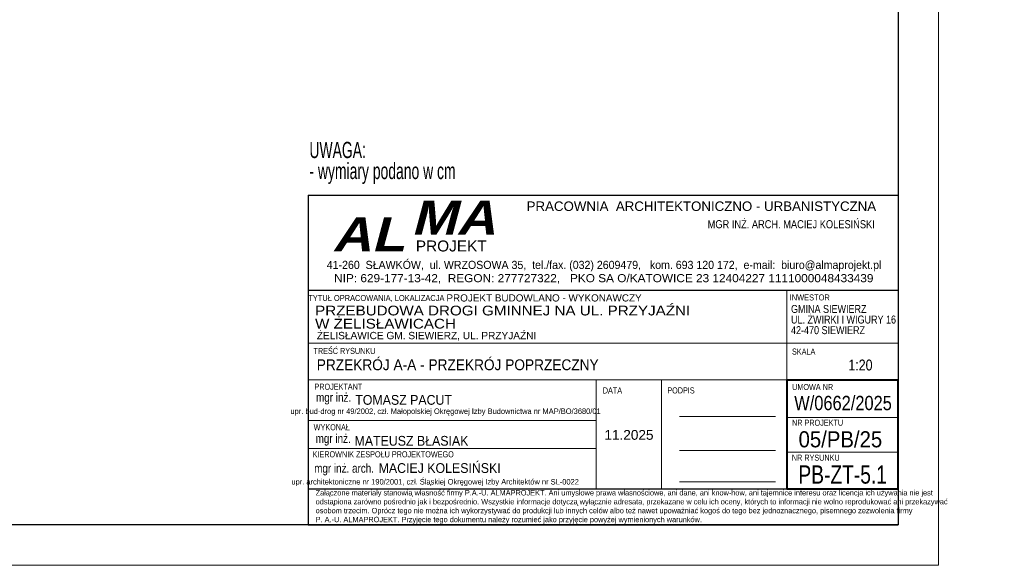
# Model space of a CAD drawing. Header units: centimetres. Extents: x 18523 to 20440, y 3406 to 4072.
# Tile 5 of 14: x 18909 to 19395, y 3408 to 3677. Entities that reach past the tile are written whole.
import ezdxf
from ezdxf.enums import TextEntityAlignment as Align

# ---------------------------------------------------------------- set-up
doc = ezdxf.new("R2010")
doc.units = ezdxf.units.CM
doc.header["$MEASUREMENT"] = 0
doc.linetypes.add('DGN_STYLE_2', pattern=[287.68879, 172.613274, -115.075516])
for name, color, linetype, lineweight in [('ARANŻACJA', 7, 'Continuous', 0), ('Level 26', 7, 'Continuous', 0), ('LEVEL_63', 7, 'Continuous', 0), ('opisy schodów', 7, 'Continuous', 0), ('Warstwa 19', 7, 'Continuous', 0), ('Warstwa 20', 7, 'Continuous', 0), ('Warstwa 61', 7, 'Continuous', 0), ('WYMIAROWANIE', 7, 'Continuous', 0)]:
    doc.layers.add(name, color=color, linetype=linetype, lineweight=lineweight)
doc.styles.add('Style-Arial Narrow', font='ARIALN.TTF')
doc.styles.add('STYLE-ISOCP', font='arialbi.shx')
doc.styles.add('STYLE-SWISSLT_1250', font='ARIALN.TTF')

msp = doc.modelspace()

# ---------------------------------------------------------------- linework, layer by layer
at = {"layer": 'Level 26', "color": 7, "linetype": 'Continuous', "lineweight": 0, "flags": 128}
msp.add_lwpolyline([(18522.64, 4002.25), (19362.64, 4002.25), (19362.64, 3408.25), (18522.64, 3408.25)], close=True, dxfattribs=at)
at = {"layer": 'LEVEL_63', "color": 7, "linetype": 'Continuous', "lineweight": 30, "ltscale": 20}
for p, q in [((19051.25, 3590.95), (19051.25, 3428.25)), ((19051.25, 3590.95), (19342.76, 3590.95)), ((19051.25, 3543.95), (19342.76, 3543.95)), ((19051.25, 3445.96), (19287.65, 3445.96))]:
    msp.add_line(p, q, dxfattribs=at)
at = {"layer": 'LEVEL_63', "color": 7, "linetype": 'Continuous', "ltscale": 20}
for p, q in [((19051.25, 3590.95), (19342.76, 3590.95)), ((19051.25, 3590.95), (19342.76, 3590.95)), ((19051.25, 3590.95), (19342.76, 3590.95)), ((19051.25, 3590.95), (19342.76, 3590.95)), ((19342.76, 3499.83), (19342.76, 3582.98)), ((19051.25, 3543.95), (19342.76, 3543.95)), ((19287.76, 3499.83), (19342.76, 3499.83)), ((19342.64, 3428.25), (19342.76, 3499.83)), ((19287.65, 3445.96), (19342.66, 3445.96))]:
    msp.add_line(p, q, dxfattribs=at)
at = {"layer": 'LEVEL_63', "color": 250, "linetype": 'Continuous', "lineweight": 13, "ltscale": 20}
msp.add_line((19287.76, 3517.83), (19287.76, 3543.95), dxfattribs=at)
at = {"layer": 'LEVEL_63', "color": 7, "linetype": 'Continuous', "lineweight": 13, "ltscale": 20}
for p, q in [((19051.25, 3517.83), (19342.76, 3517.83)), ((19051.25, 3517.83), (19342.76, 3517.83)), ((19287.76, 3499.83), (19287.76, 3517.83)), ((19051.25, 3499.83), (19287.76, 3499.83)), ((19193.59, 3499.83), (19193.59, 3445.96)), ((19225.89, 3499.83), (19225.89, 3445.96)), ((19051.25, 3479.72), (19193.59, 3479.72)), ((19287.76, 3481.22), (19342.76, 3481.22)), ((19051.25, 3465.82), (19193.59, 3465.82)), ((19287.76, 3464.13), (19342.76, 3464.13))]:
    msp.add_line(p, q, dxfattribs=at)
at = {"layer": 'LEVEL_63', "color": 7, "linetype": 'Continuous', "lineweight": 40, "ltscale": 20}
for p in [(19287.76, 3499.83), (19342.66, 3445.96)]:
    msp.add_line(p, (19342.76, 3499.83), dxfattribs=at)
at = {"layer": 'LEVEL_63', "color": 7, "linetype": 'DGN_STYLE_2', "ltscale": 20}
for p, q in [((19234.64, 3481.61), (19282.15, 3481.61)), ((19234.64, 3464.95), (19282.15, 3464.95)), ((19234.64, 3449.49), (19282.15, 3449.49))]:
    msp.add_line(p, q, dxfattribs=at)
at = {"layer": 'LEVEL_63', "color": 7, "linetype": 'Continuous', "lineweight": 40, "ltscale": 20, "flags": 128}
msp.add_lwpolyline([(19287.76, 3499.83), (19287.76, 3445.96), (19342.66, 3445.96)], dxfattribs=at)
at = {"layer": 'opisy schodów', "color": 7, "linetype": 'Continuous', "lineweight": 30, "ltscale": 20}
for p, q in [((19051.25, 3445.96), (19286.72, 3445.96)), ((19051.25, 3428.25), (19342.64, 3428.25))]:
    msp.add_line(p, q, dxfattribs=at)
at = {"layer": 'WYMIAROWANIE', "color": 7, "linetype": 'Continuous', "lineweight": 30, "flags": 128}
msp.add_lwpolyline([(18542.64, 3982.25), (19342.64, 3982.25), (19342.64, 3428.25), (18542.64, 3428.25)], close=True, dxfattribs=at)

# ---------------------------------------------------------------- texts
at = {"layer": 'ARANŻACJA', "color": 7, "linetype": 'Continuous', "lineweight": 13, "insert": (19051.95, 3606.79), "char_height": 8, "attachment_point": 4, "line_spacing_factor": 0.776525, "style": 'Style-Arial Narrow'}
msp.add_mtext('\\H1x;\\W0.75;UWAGA: \\P- wymiary podano w cm', dxfattribs=at)
at = {"layer": 'LEVEL_63', "linetype": 'Continuous', "attachment_point": 1, "style": 'STYLE-ISOCP'}
for s, insert, char_height, width in [('\\fArial Black|b0|i1|c238238|p39;\\Q0;MA', (19102.16, 3588.19), 16.758, 33.8283), ('\\fArial|b0|i0|c238238|p39;PRACOWNIA  ARCHITEKTONICZNO - URBANISTYCZNA', (19159.23, 3587.77), 4.6922, 178.0889), ('\\fArial Black|b0|i1|c238238|p39;\\Q0;AL', (19063.16, 3579.88), 16.758, 33.8283), ('\\fArial|b0|i0|c238238|p39;PROJEKT', (19104.51, 3568.51), 5.4296, 10.9604)]:
    msp.add_mtext(s, dxfattribs=dict(at, insert=insert, char_height=char_height, width=width))
at = {"layer": 'LEVEL_63', "color": 7, "linetype": 'Continuous', "style": 'STYLE-SWISSLT_1250'}
for s, insert, char_height, attachment_point, line_spacing_factor in [('MGR INŻ. ARCH. MACIEJ KOLESIŃSKI', (19289.9, 3576.5), 3.9917, 5, 0.731627), ('\\H1x;\\W1.14376;41-260  SŁAWKÓW,  ul. WRZOSOWA 35,  tel./fax. (032) 2609479,   kom. 693 120 172,  e-mail:  biuro@almaprojekt.pl', (19197.46, 3555.87), 3.99168, 5, 0.728704), ('\\H1x;\\W1.27639;NIP: 629-177-13-42,  REGON: 277727322,   PKO SA O/KATOWICE 23 12404227 1111000048433439', (19197.33, 3549.55), 3.99168, 5, 0.728704), ('\\H1x;\\W1.21;PROJEKT BUDOWLANO - WYKONAWCZY', (19119.61, 3540.15), 3.5272, 4, 0.773811), ('\\H1x;\\W1.36295;PRZEBUDOWA DROGI GMINNEJ NA UL. PRZYJAŹNI \\PW ŻELISŁAWICACH\\P', (19054.75, 3536.34), 4.8, 1, 0.809287), ('TREŚĆ RYSUNKU', (19069.25, 3513.99), 3, 5, 0.722892), ('\\H1x;\\W1.1;PRZEKRÓJ A-A - PRZEKRÓJ POPRZECZNY', (19055.57, 3509.87), 5.3608, 1, 0.722892), ('SKALA', (19296.05, 3513.67), 3, 5, 0.722892), ('1:20', (19324.08, 3507.02), 5.361, 5, 0.725792), ('DATA', (19201.6, 3494.51), 2.998, 5, 0.722892), ('PODPIS', (19235.45, 3494.51), 2.998, 5, 0.722892), ('UMOWA NR', (19300.47, 3496.2), 3, 5, 0.722892), ('\\H1x;\\W0.968;mgr inż. ', (19063.9, 3490.45), 4.4, 5, 0.722892), ('W/0662/2025', (19291.39, 3491.85), 7.0735, 1, 0.812981), ('NR PROJEKTU', (19302.91, 3478.57), 3, 5, 0.722892), ('\\H1x;\\W0.968;mgr inż. ', (19063.69, 3470.16), 4.4, 5, 0.722892), ('\\H1x;\\W1.21968;11.2025', (19209.76, 3472.56), 4.7981, 5, 0.734563), ('\\H1x;\\W1.104;05/PB/25', (19293.53, 3474.39), 7.9388, 1, 0.73751), ('NR RYSUNKU', (19302.03, 3461.33), 3, 5, 0.722892), ('\\H1x;\\W0.92;PB-ZT-5.1', (19315.31, 3452.97), 9, 5, 0.722892)]:
    msp.add_mtext(s, dxfattribs=dict(at, insert=insert, char_height=char_height, attachment_point=attachment_point, line_spacing_factor=line_spacing_factor))
at = {"layer": 'LEVEL_63', "color": 7, "linetype": 'Continuous', "lineweight": 13, "insert": (19085, 3539.86), "char_height": 2.9393, "attachment_point": 5, "line_spacing_factor": 0.792626, "style": 'STYLE-SWISSLT_1250'}
msp.add_mtext('TYTUŁ OPRACOWANIA, LOKALIZACJA', dxfattribs=at)
at = {"layer": 'LEVEL_63', "color": 250, "linetype": 'Continuous', "lineweight": 13, "insert": (19299.04, 3540.38), "char_height": 2.939, "attachment_point": 5, "line_spacing_factor": 0.752424, "style": 'STYLE-SWISSLT_1250'}
msp.add_mtext('INWESTOR', dxfattribs=at)
at = {"layer": 'LEVEL_63', "color": 7, "linetype": 'Continuous', "insert": (19055.6, 3521.27), "char_height": 3.6, "attachment_point": 4, "style": 'STYLE-SWISSLT_1250'}
msp.add_mtext('\\H1x;\\W1.21;ŻELISŁAWICE GM. SIEWIERZ, UL. PRZYJAŹNI', dxfattribs=at)
at = {"layer": 'LEVEL_63', "color": 7, "linetype": 'Continuous', "lineweight": 30, "style": 'STYLE-SWISSLT_1250'}
for s, insert, char_height, attachment_point, line_spacing_factor in [('\\H1x;\\W1.10915;TOMASZ PACUT', (19098.46, 3489.82), 4.8, 5, 0.642263), ('upr. bud-drog nr 49/2002, czł. Małopolskiej Okręgowej Izby Budownictwa nr MAP/BO/3680/01', (19119.19, 3483.86), 2.6957, 5, 0.767639), ('\\H1x;\\W1.10915;MATEUSZ BŁASIAK', (19074.22, 3469.63), 4.8, 4, 0.634595)]:
    msp.add_mtext(s, dxfattribs=dict(at, insert=insert, char_height=char_height, attachment_point=attachment_point, line_spacing_factor=line_spacing_factor))
at = {"layer": 'opisy schodów', "linetype": 'Continuous', "lineweight": 0, "insert": (19055.02, 3445.35), "char_height": 2.63811, "attachment_point": 1, "style": 'STYLE-SWISSLT_1250'}
msp.add_mtext('\\H1x;\\W1.1;Załączone materiały stanowią własność firmy P.A.-U. ALMAPROJEKT. Ani umysłowe prawa własnościowe, ani dane, ani know-how, ani tajemnice interesu oraz licencja ich używania nie jest \\Podstąpiona zarówno pośrednio jak i bezpośrednio. Wszystkie informacje dotyczą wyłącznie adresata, przekazane w celu ich oceny, których to informacji nie wolno reprodukować ani przekazywać \\Posobom trzecim. Oprócz tego nie można ich wykorzystywać do produkcji lub innych celów albo też nawet upoważniać kogoś do tego bez jednoznacznego, pisemnego zezwolenia firmy \\PP. A.-U. ALMAPROJEKT. Przyjęcie tego dokumentu należy rozumieć jako przyjęcie powyżej wymienionych warunków.^J', dxfattribs=at)
at = {"layer": 'Warstwa 19', "color": 7, "linetype": 'Continuous', "lineweight": 13, "style": 'Style-Arial Narrow'}
for s, height, width, p in [('mgr inż. arch.', 4.3968, 0.967997, (19069.07, 3456.13)), ('MACIEJ KOLESIŃSKI', 4.7966, 1.109163, (19116.26, 3456.23))]:
    msp.add_text(s, height=height, dxfattribs=dict(at, width=width)).set_placement(p, align=Align.MIDDLE_CENTER)
at = {"layer": 'Warstwa 20', "color": 7, "linetype": 'Continuous', "lineweight": 0, "insert": (19114.05, 3449.05), "char_height": 2.692, "attachment_point": 5, "line_spacing_factor": 0.73751, "style": 'STYLE-SWISSLT_1250'}
msp.add_mtext('upr. architektoniczne nr 190/2001, czł. Śląskiej Okręgowej Izby Architektów nr SL-0022', dxfattribs=at)
at = {"layer": 'Warstwa 61', "color": 250, "linetype": 'Continuous', "lineweight": 13, "insert": (19289.8, 3529.47), "char_height": 3.9191, "attachment_point": 4, "line_spacing_factor": 0.8, "style": 'STYLE-SWISSLT_1250'}
msp.add_mtext('\\H1x;\\W0.99;GMINA SIEWIERZ \\PUL. ŻWIRKI I WIGURY 16\\P42-470 SIEWIERZ ', dxfattribs=at)
at = {"layer": 'Warstwa 61', "color": 7, "linetype": 'Continuous', "lineweight": 0, "char_height": 3, "attachment_point": 5, "line_spacing_factor": 0.722892, "style": 'STYLE-SWISSLT_1250'}
for s, insert in [('PROJEKTANT', (19066.24, 3496.34)), ('WYKONAŁ', (19062.98, 3476.36))]:
    msp.add_mtext(s, dxfattribs=dict(at, insert=insert))
at = {"layer": 'Warstwa 61', "color": 7, "linetype": 'Continuous', "lineweight": 0, "insert": (19088.38, 3462.99), "char_height": 3, "attachment_point": 5, "style": 'STYLE-SWISSLT_1250'}
msp.add_mtext('KIEROWNIK ZESPOŁU PROJEKTOWEGO^J', dxfattribs=at)

doc.saveas('drawing.dxf')
